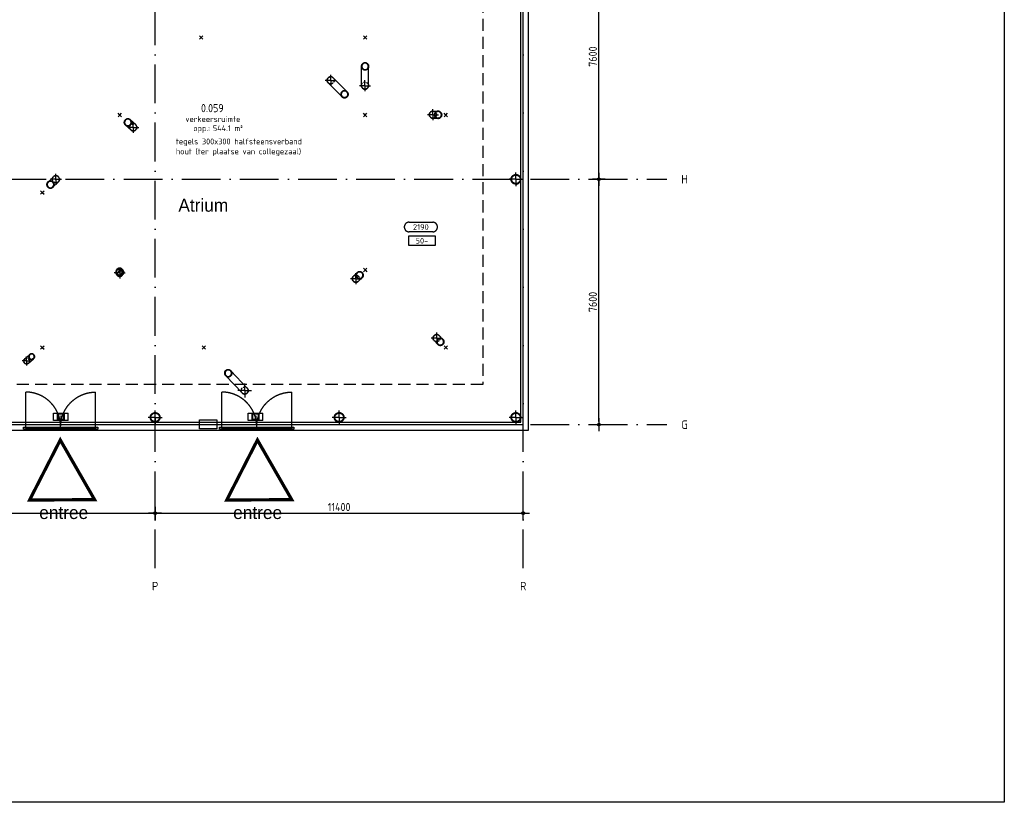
# Model space of a CAD drawing. Header units: millimetres. Extents: x 20872 to 297961, y -293704 to 213007.
# Tile 105 of 256: x 149364 to 179860, y -161697 to -137458. Entities that reach past the tile are written whole.
import ezdxf
from ezdxf.enums import TextEntityAlignment as Align
from ezdxf.xclip import XClip

# ---------------------------------------------------------------- set-up
doc = ezdxf.new("R2010")
doc.units = ezdxf.units.MM
doc.header["$LTSCALE"] = 100
doc.header["$XCLIPFRAME"] = 2
doc.linetypes.add('ACAD_ISO10W100', pattern=[18, 12, -3, 0, -3])
doc.linetypes.add('HIDDEN2', pattern=[0.1875, 0.125, -0.0625])
doc.layers.get('Defpoints').update_dxf_attribs({"color": 181})
for name, color, linetype in [('A--L$7--_stramien', 1, 'Continuous'), ('A--L28--_hoofddraagkonstrukties', 8, 'Continuous'), ('A--L30--_afbouw', 7, 'Continuous'), ('A--L65--_beveiligingsinstallaties', 8, 'Continuous'), ('A--T$1--_algemeen', 1, 'Continuous'), ('A--T$1A-afwerking', 8, 'Continuous'), ('A--T$7--_stramien', 7, 'Continuous'), ('BURO_lijnen_0.18', 1, 'Continuous'), ('HATCH', 8, 'Continuous'), ('NIEUWEWANDEN', 2, 'Continuous'), ('teksten', 7, 'Continuous'), ('WIDE', 8, 'Continuous'), ('XREFS', 9, 'Continuous')]:
    doc.layers.add(name, color=color, linetype=linetype)
doc.styles.add('BRON standaard', font='isocp.shx')
doc.styles.add('BURO maatvoering', font='isocp.shx')
doc.styles.add('BURO standaard', font='isocp.shx')
doc.styles.add('JINX maatvoering', font='isocp.shx')
doc.styles.add('JINX standaard', font='isocp.shx')
doc.styles.add('MAAR_stempel', font='LTe50146.ttf')
doc.dimstyles.new('JINX maatvoering 1-100', dxfattribs={"dimscale": 100, "dimtxt": 2.5, "dimasz": 1, "dimexe": 125, "dimexo": 0, "dimtad": 1, "dimdec": 0, "dimzin": 12, "dimdsep": 46, "dimtxsty": 'JINX maatvoering', "dimblk": 'BURO_maatvoeringssymbool_01', "dimcen": 2, "dimse1": 1, "dimse2": 1, "dimclrd": 1, "dimclrt": 7, "dimadec": 0, "dimazin": 0, "dimtfac": 1, "dimtdec": 0, "dimtix": 1, "dimtofl": 0, "dimtmove": 0, "dimatfit": 3, "dimldrblk": 'DOT', "dimfxl": 1, "dimtolj": 1, "dimtzin": 0, "dimarcsym": 0})

# ---------------------------------------------------------------- blocks, each defined once
blk = doc.blocks.new('AL_stramlab_01_P03_BV')
at = {"color": 4, "linetype": 'Continuous', "lineweight": -2, "style": 'BRON standaard'}
blk.add_attdef('LABEL', text='', height=350, dxfattribs=at).set_placement((0, 0), align=Align.MIDDLE_CENTER)
blk = doc.blocks.new('AB2_D_DV_MV_maatvoeringssymbool_01')
at = {"color": 1}
for p, q in [((-2, 0), (2, 0)), ((0, -2), (0, 2))]:
    blk.add_line(p, q, dxfattribs=at)
blk.add_circle((0, 0), 0.4, dxfattribs=at)
blk = doc.blocks.new('*D272')
at = {"layer": 'A--T$7--_stramien', "color": 1, "lineweight": -2, "transparency": 16777216}
blk.add_line((142259, -2742), (153459, -2742), dxfattribs=at)
at = {"layer": 'Defpoints', "color": 0, "transparency": 16777216}
for p in [(153559, 22800), (142159, -1), (153559, -2742)]:
    blk.add_point(p, dxfattribs=at)
at = {"layer": 'A--T$7--_stramien', "color": 1, "lineweight": -2, "transparency": 16777216, "xscale": 100, "yscale": 100, "zscale": 100}
for p, rotation in [((142159, -2742), 179.999530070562), ((153559, -2742), 359.9995300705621)]:
    blk.add_blockref('AB2_D_DV_MV_maatvoeringssymbool_01', p, dxfattribs=dict(at, rotation=rotation))
at = {"layer": 'A--T$7--_stramien', "color": 7, "transparency": 16777216, "insert": (147859, -2554), "char_height": 250, "attachment_point": 5, "rotation": 359.9995, "style": 'JINX maatvoering'}
blk.add_mtext('\\A1;11400', dxfattribs=at)
blk = doc.blocks.new('_Dot')
at = {"color": 0, "linetype": 'ByBlock', "lineweight": -2}
blk.add_line((-0.5, 0), (-1, 0), dxfattribs=at)
at = {"color": 0, "linetype": 'ByBlock', "const_width": 0.5}
blk.add_lwpolyline([(-0.25, 0, 1), (0.25, 0, 1)], format="xyb", close=True, dxfattribs=at)
blk = doc.blocks.new('BURO_maatvoeringssymbool_01')
at = {"color": 1}
for p, q in [((-2, 0), (2, 0)), ((0, -2), (0, 2))]:
    blk.add_line(p, q, dxfattribs=at)
blk.add_circle((0, 0), 0.4, dxfattribs=at)
blk = doc.blocks.new('*D273')
at = {"layer": 'A--T$7--_stramien', "color": 1, "lineweight": -2, "transparency": 16777216}
blk.add_line((153659, -2742), (164859, -2742), dxfattribs=at)
at = {"layer": 'Defpoints', "color": 0, "transparency": 16777216}
for p in [(153559, 21000), (164959, -1), (164959, -2742)]:
    blk.add_point(p, dxfattribs=at)
at = {"layer": 'A--T$7--_stramien', "color": 1, "lineweight": -2, "transparency": 16777216, "xscale": 100, "yscale": 100, "zscale": 100}
for p, rotation in [((153559, -2742), 179.999530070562), ((164959, -2742), 359.9995300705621)]:
    blk.add_blockref('AB2_D_DV_MV_maatvoeringssymbool_01', p, dxfattribs=dict(at, rotation=rotation))
at = {"layer": 'A--T$7--_stramien', "color": 7, "transparency": 16777216, "insert": (159259, -2554), "char_height": 250, "attachment_point": 5, "rotation": 359.9995, "style": 'JINX maatvoering'}
blk.add_mtext('\\A1;11400', dxfattribs=at)
blk = doc.blocks.new('*D274')
at = {"color": 1, "lineweight": -2, "transparency": 16777216}
blk.add_line((167303, 100), (167303, 7500), dxfattribs=at)
at = {"layer": 'Defpoints', "color": 0, "transparency": 16777216}
for p in [(167303, 7600), (169405, 7600), (169405, 0)]:
    blk.add_point(p, dxfattribs=at)
at = {"color": 1, "lineweight": -2, "transparency": 16777216, "xscale": 100, "yscale": 100, "zscale": 100}
for p, rotation in [((167303, 7600), 90), ((167303, 0), 270)]:
    blk.add_blockref('AB2_D_DV_MV_maatvoeringssymbool_01', p, dxfattribs=dict(at, rotation=rotation))
at = {"color": 7, "transparency": 16777216, "insert": (167116, 3800), "char_height": 250, "attachment_point": 5, "rotation": 90, "style": 'JINX maatvoering'}
blk.add_mtext('\\A1;7600', dxfattribs=at)
blk = doc.blocks.new('*D275')
at = {"color": 1, "lineweight": -2, "transparency": 16777216}
blk.add_line((167303, 7700), (167303, 15100), dxfattribs=at)
at = {"layer": 'Defpoints', "color": 0, "transparency": 16777216}
for p in [(167303, 15200), (169405, 15200), (169405, 7600)]:
    blk.add_point(p, dxfattribs=at)
at = {"color": 1, "lineweight": -2, "transparency": 16777216, "xscale": 100, "yscale": 100, "zscale": 100}
for p, rotation in [((167303, 15200), 90), ((167303, 7600), 270)]:
    blk.add_blockref('AB2_D_DV_MV_maatvoeringssymbool_01', p, dxfattribs=dict(at, rotation=rotation))
at = {"color": 7, "transparency": 16777216, "insert": (167116, 11400), "char_height": 250, "attachment_point": 5, "rotation": 90, "style": 'JINX maatvoering'}
blk.add_mtext('\\A1;7600', dxfattribs=at)
blk = doc.blocks.new('*U484')
at = {"color": 9}
blk.add_line((0, -86), (0, 86), dxfattribs=at)
blk = doc.blocks.new('*U483')
at = {"color": 9, "linetype": 'HIDDEN2', "ltscale": 5}
for p, rotation in [((118340, 6501), 90), ((118426, 6415), 180)]:
    blk.add_blockref('*U484', p, dxfattribs=dict(at, rotation=rotation))
blk.add_blockref('*U484', (118426, 6587), dxfattribs=at)
at = {"color": 0, "linetype": 'ByBlock', "lineweight": -2, "rotation": 269.9999999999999}
blk.add_blockref('*U484', (118512, 6501), dxfattribs=at)
blk = doc.blocks.new('*U486')
at = {"color": 9}
blk.add_line((0, -86), (0, 86), dxfattribs=at)
blk = doc.blocks.new('*U485')
at = {"color": 9, "linetype": 'HIDDEN2', "ltscale": 5}
for p, rotation in [((118340, 6501), 90), ((118426, 6415), 180)]:
    blk.add_blockref('*U486', p, dxfattribs=dict(at, rotation=rotation))
blk.add_blockref('*U486', (118426, 6587), dxfattribs=at)
at = {"color": 0, "linetype": 'ByBlock', "lineweight": -2, "rotation": 269.9999999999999}
blk.add_blockref('*U486', (118512, 6501), dxfattribs=at)
blk = doc.blocks.new('*U488')
at = {"color": 9}
blk.add_line((0, -86), (0, 86), dxfattribs=at)
blk = doc.blocks.new('*U487')
at = {"color": 9, "linetype": 'HIDDEN2', "ltscale": 5}
for p, rotation in [((118340, 6501), 90), ((118426, 6415), 180)]:
    blk.add_blockref('*U488', p, dxfattribs=dict(at, rotation=rotation))
blk.add_blockref('*U488', (118426, 6587), dxfattribs=at)
at = {"color": 0, "linetype": 'ByBlock', "lineweight": -2, "rotation": 269.9999999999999}
blk.add_blockref('*U488', (118512, 6501), dxfattribs=at)
blk = doc.blocks.new('*U494')
at = {"color": 9}
blk.add_line((0, -86), (0, 86), dxfattribs=at)
blk = doc.blocks.new('*U493')
at = {"color": 9, "linetype": 'HIDDEN2', "ltscale": 5}
for p, rotation in [((118340, 6501), 90), ((118426, 6415), 180)]:
    blk.add_blockref('*U494', p, dxfattribs=dict(at, rotation=rotation))
blk.add_blockref('*U494', (118426, 6587), dxfattribs=at)
at = {"color": 0, "linetype": 'ByBlock', "lineweight": -2, "rotation": 269.9999999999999}
blk.add_blockref('*U494', (118512, 6501), dxfattribs=at)
blk = doc.blocks.new('*U496')
at = {"color": 9}
blk.add_line((0, -86), (0, 86), dxfattribs=at)
blk = doc.blocks.new('*U495')
at = {"color": 9, "linetype": 'HIDDEN2', "ltscale": 5}
for p, rotation in [((118340, 6501), 90), ((118426, 6415), 180)]:
    blk.add_blockref('*U496', p, dxfattribs=dict(at, rotation=rotation))
blk.add_blockref('*U496', (118426, 6587), dxfattribs=at)
at = {"color": 0, "linetype": 'ByBlock', "lineweight": -2, "rotation": 269.9999999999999}
blk.add_blockref('*U496', (118512, 6501), dxfattribs=at)
blk = doc.blocks.new('*U461')
at = {"color": 9}
blk.add_line((0, -86), (0, 86), dxfattribs=at)
blk = doc.blocks.new('*U460')
at = {"color": 9, "linetype": 'HIDDEN2', "ltscale": 5}
for p, rotation in [((118340, 6501), 90), ((118426, 6415), 180)]:
    blk.add_blockref('*U461', p, dxfattribs=dict(at, rotation=rotation))
blk.add_blockref('*U461', (118426, 6587), dxfattribs=at)
at = {"color": 0, "linetype": 'ByBlock', "lineweight": -2, "rotation": 269.9999999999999}
blk.add_blockref('*U461', (118512, 6501), dxfattribs=at)
blk = doc.blocks.new('*U463')
at = {"color": 9}
blk.add_line((0, -86), (0, 86), dxfattribs=at)
blk = doc.blocks.new('*U462')
at = {"color": 9, "linetype": 'HIDDEN2', "ltscale": 5}
for p, rotation in [((118340, 6501), 90), ((118426, 6415), 180)]:
    blk.add_blockref('*U463', p, dxfattribs=dict(at, rotation=rotation))
blk.add_blockref('*U463', (118426, 6587), dxfattribs=at)
at = {"color": 0, "linetype": 'ByBlock', "lineweight": -2, "rotation": 269.9999999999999}
blk.add_blockref('*U463', (118512, 6501), dxfattribs=at)
blk = doc.blocks.new('*U465')
at = {"color": 9}
blk.add_line((0, -86), (0, 86), dxfattribs=at)
blk = doc.blocks.new('*U464')
at = {"color": 9, "linetype": 'HIDDEN2', "ltscale": 5}
for p, rotation in [((118340, 6501), 90), ((118426, 6415), 180)]:
    blk.add_blockref('*U465', p, dxfattribs=dict(at, rotation=rotation))
blk.add_blockref('*U465', (118426, 6587), dxfattribs=at)
at = {"color": 0, "linetype": 'ByBlock', "lineweight": -2, "rotation": 269.9999999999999}
blk.add_blockref('*U465', (118512, 6501), dxfattribs=at)
blk = doc.blocks.new('*U467')
at = {"color": 9}
blk.add_line((0, -69), (0, 69), dxfattribs=at)
blk = doc.blocks.new('*U466')
at = {"color": 9, "linetype": 'HIDDEN2', "ltscale": 5}
for p, rotation in [((94975, 5217), 90), ((95044, 5148), 180)]:
    blk.add_blockref('*U467', p, dxfattribs=dict(at, rotation=rotation))
blk.add_blockref('*U467', (95044, 5286), dxfattribs=at)
at = {"color": 0, "linetype": 'ByBlock', "lineweight": -2, "rotation": 270}
blk.add_blockref('*U467', (95113, 5217), dxfattribs=at)
blk = doc.blocks.new('*U411')
at = {"layer": 'HATCH'}
h = blk.add_hatch(dxfattribs=at)
h.set_pattern_fill('ANSI32', color=256, scale=0.5, style=0)
h.set_pattern_definition([(45, (0, -136.5), (-3.3676, 3.3676), []), (45, (2.245, -136.5), (-3.3676, 3.3676), [])])
edge = h.paths.add_edge_path(flags=0)
edge.add_arc((0, -136.5), 136.5, 0, 360)
edge = h.paths.add_edge_path(flags=0)
edge.add_arc((0, -136.5), 126.5, 0, 360)
at = {"color": 0, "linetype": 'ByBlock'}
for radius in [136.5, 126.5]:
    blk.add_circle((0, -136.5), radius, dxfattribs=at)
blk = doc.blocks.new('*U421')
at = {"layer": 'WIDE'}
blk.add_blockref('*U411', (0, 136.5), dxfattribs=at)
blk = doc.blocks.new('*U469')
at = {"color": 9}
blk.add_line((0, -107), (0, 107), dxfattribs=at)
blk = doc.blocks.new('*U468')
at = {"color": 9, "linetype": 'HIDDEN2', "ltscale": 5}
blk.add_blockref('*U469', (147559, 8207), dxfattribs=at)
for p, rotation in [((147452, 8100), 90), ((147559, 7993), 180)]:
    blk.add_blockref('*U469', p, dxfattribs=dict(at, rotation=rotation))
at = {"color": 0, "linetype": 'ByBlock', "lineweight": -2, "rotation": 270}
blk.add_blockref('*U469', (147667, 8100), dxfattribs=at)
blk = doc.blocks.new('*U440')
at = {"color": 9}
blk.add_line((0, -37), (0, 37), dxfattribs=at)
blk = doc.blocks.new('*U439')
at = {"layer": 'Defpoints', "color": 9, "linetype": 'HIDDEN2', "ltscale": 5}
for p, rotation in [((51608, 2835), 90), ((51646, 2798), 180)]:
    blk.add_blockref('*U440', p, dxfattribs=dict(at, rotation=rotation))
blk.add_blockref('*U440', (51646, 2872), dxfattribs=at)
at = {"layer": 'Defpoints', "color": 0, "linetype": 'ByBlock', "lineweight": -2, "rotation": 269.9999999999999}
blk.add_blockref('*U440', (51683, 2835), dxfattribs=at)
blk = doc.blocks.new('*U442')
at = {"color": 9}
blk.add_line((0, -37), (0, 37), dxfattribs=at)
blk = doc.blocks.new('*U441')
at = {"layer": 'Defpoints', "color": 9, "linetype": 'HIDDEN2', "ltscale": 5}
for p, rotation in [((51608, 2835), 90), ((51646, 2798), 180)]:
    blk.add_blockref('*U442', p, dxfattribs=dict(at, rotation=rotation))
blk.add_blockref('*U442', (51646, 2872), dxfattribs=at)
at = {"layer": 'Defpoints', "color": 0, "linetype": 'ByBlock', "lineweight": -2, "rotation": 269.9999999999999}
blk.add_blockref('*U442', (51683, 2835), dxfattribs=at)
blk = doc.blocks.new('*U444')
at = {"color": 9}
blk.add_line((0, -37), (0, 37), dxfattribs=at)
blk = doc.blocks.new('*U443')
at = {"layer": 'Defpoints', "color": 9, "linetype": 'HIDDEN2', "ltscale": 5}
for p, rotation in [((51608, 2835), 90), ((51646, 2798), 180)]:
    blk.add_blockref('*U444', p, dxfattribs=dict(at, rotation=rotation))
blk.add_blockref('*U444', (51646, 2872), dxfattribs=at)
at = {"layer": 'Defpoints', "color": 0, "linetype": 'ByBlock', "lineweight": -2, "rotation": 269.9999999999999}
blk.add_blockref('*U444', (51683, 2835), dxfattribs=at)
blk = doc.blocks.new('*U448')
at = {"color": 9}
blk.add_line((0, -37), (0, 37), dxfattribs=at)
blk = doc.blocks.new('*U447')
at = {"layer": 'Defpoints', "color": 9, "linetype": 'HIDDEN2', "ltscale": 5}
for p, rotation in [((51608, 2835), 90), ((51646, 2798), 180)]:
    blk.add_blockref('*U448', p, dxfattribs=dict(at, rotation=rotation))
blk.add_blockref('*U448', (51646, 2872), dxfattribs=at)
at = {"layer": 'Defpoints', "color": 0, "linetype": 'ByBlock', "lineweight": -2, "rotation": 269.9999999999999}
blk.add_blockref('*U448', (51683, 2835), dxfattribs=at)
blk = doc.blocks.new('*U450')
at = {"color": 9}
blk.add_line((0, -37), (0, 37), dxfattribs=at)
blk = doc.blocks.new('*U449')
at = {"layer": 'Defpoints', "color": 9, "linetype": 'HIDDEN2', "ltscale": 5}
for p, rotation in [((51608, 2835), 90), ((51646, 2798), 180)]:
    blk.add_blockref('*U450', p, dxfattribs=dict(at, rotation=rotation))
blk.add_blockref('*U450', (51646, 2872), dxfattribs=at)
at = {"layer": 'Defpoints', "color": 0, "linetype": 'ByBlock', "lineweight": -2, "rotation": 269.9999999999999}
blk.add_blockref('*U450', (51683, 2835), dxfattribs=at)
blk = doc.blocks.new('*U452')
at = {"color": 9}
blk.add_line((0, -37), (0, 37), dxfattribs=at)
blk = doc.blocks.new('*U451')
at = {"layer": 'Defpoints', "color": 9, "linetype": 'HIDDEN2', "ltscale": 5}
for p, rotation in [((51608, 2835), 90), ((51646, 2798), 180)]:
    blk.add_blockref('*U452', p, dxfattribs=dict(at, rotation=rotation))
blk.add_blockref('*U452', (51646, 2872), dxfattribs=at)
at = {"layer": 'Defpoints', "color": 0, "linetype": 'ByBlock', "lineweight": -2, "rotation": 269.9999999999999}
blk.add_blockref('*U452', (51683, 2835), dxfattribs=at)
blk = doc.blocks.new('*U454')
at = {"color": 9}
blk.add_line((0, -37), (0, 37), dxfattribs=at)
blk = doc.blocks.new('*U453')
at = {"layer": 'Defpoints', "color": 9, "linetype": 'HIDDEN2', "ltscale": 5}
for p, rotation in [((51608, 2835), 90), ((51646, 2798), 180)]:
    blk.add_blockref('*U454', p, dxfattribs=dict(at, rotation=rotation))
blk.add_blockref('*U454', (51646, 2872), dxfattribs=at)
at = {"layer": 'Defpoints', "color": 0, "linetype": 'ByBlock', "lineweight": -2, "rotation": 269.9999999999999}
blk.add_blockref('*U454', (51683, 2835), dxfattribs=at)
blk = doc.blocks.new('*U456')
at = {"color": 9}
blk.add_line((0, -37), (0, 37), dxfattribs=at)
blk = doc.blocks.new('*U455')
at = {"layer": 'Defpoints', "color": 9, "linetype": 'HIDDEN2', "ltscale": 5}
for p, rotation in [((51608, 2835), 90), ((51646, 2798), 180)]:
    blk.add_blockref('*U456', p, dxfattribs=dict(at, rotation=rotation))
blk.add_blockref('*U456', (51646, 2872), dxfattribs=at)
at = {"layer": 'Defpoints', "color": 0, "linetype": 'ByBlock', "lineweight": -2, "rotation": 269.9999999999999}
blk.add_blockref('*U456', (51683, 2835), dxfattribs=at)
blk = doc.blocks.new('*U458')
at = {"color": 9}
blk.add_line((0, -37), (0, 37), dxfattribs=at)
blk = doc.blocks.new('*U457')
at = {"layer": 'Defpoints', "color": 9, "linetype": 'HIDDEN2', "ltscale": 5}
for p, rotation in [((51608, 2835), 90), ((51646, 2798), 180)]:
    blk.add_blockref('*U458', p, dxfattribs=dict(at, rotation=rotation))
blk.add_blockref('*U458', (51646, 2872), dxfattribs=at)
at = {"layer": 'Defpoints', "color": 0, "linetype": 'ByBlock', "lineweight": -2, "rotation": 269.9999999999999}
blk.add_blockref('*U458', (51683, 2835), dxfattribs=at)
blk = doc.blocks.new('*U470')
at = {"color": 9}
blk.add_line((0, -37), (0, 37), dxfattribs=at)
blk = doc.blocks.new('*U459')
at = {"layer": 'Defpoints', "color": 9, "linetype": 'HIDDEN2', "ltscale": 5}
for p, rotation in [((51608, 2835), 90), ((51646, 2798), 180)]:
    blk.add_blockref('*U470', p, dxfattribs=dict(at, rotation=rotation))
blk.add_blockref('*U470', (51646, 2872), dxfattribs=at)
at = {"layer": 'Defpoints', "color": 0, "linetype": 'ByBlock', "lineweight": -2, "rotation": 269.9999999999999}
blk.add_blockref('*U470', (51683, 2835), dxfattribs=at)
blk = doc.blocks.new('*U472')
at = {"color": 9}
blk.add_line((0, -37), (0, 37), dxfattribs=at)
blk = doc.blocks.new('*U471')
at = {"layer": 'Defpoints', "color": 9, "linetype": 'HIDDEN2', "ltscale": 5}
for p, rotation in [((51608, 2835), 90), ((51646, 2798), 180)]:
    blk.add_blockref('*U472', p, dxfattribs=dict(at, rotation=rotation))
blk.add_blockref('*U472', (51646, 2872), dxfattribs=at)
at = {"layer": 'Defpoints', "color": 0, "linetype": 'ByBlock', "lineweight": -2, "rotation": 269.9999999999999}
blk.add_blockref('*U472', (51683, 2835), dxfattribs=at)
blk = doc.blocks.new('*U474')
at = {"color": 9}
blk.add_line((0, -107), (0, 107), dxfattribs=at)
blk = doc.blocks.new('*U473')
at = {"color": 9, "linetype": 'HIDDEN2', "ltscale": 5}
blk.add_blockref('*U474', (147559, 8207), dxfattribs=at)
for p, rotation in [((147452, 8100), 90), ((147559, 7993), 180)]:
    blk.add_blockref('*U474', p, dxfattribs=dict(at, rotation=rotation))
at = {"color": 0, "linetype": 'ByBlock', "lineweight": -2, "rotation": 270}
blk.add_blockref('*U474', (147667, 8100), dxfattribs=at)
blk = doc.blocks.new('*U476')
at = {"color": 9}
blk.add_line((0, -107), (0, 107), dxfattribs=at)
blk = doc.blocks.new('*U475')
at = {"color": 9, "linetype": 'HIDDEN2', "ltscale": 5}
blk.add_blockref('*U476', (147559, 8207), dxfattribs=at)
for p, rotation in [((147452, 8100), 90), ((147559, 7993), 180)]:
    blk.add_blockref('*U476', p, dxfattribs=dict(at, rotation=rotation))
at = {"color": 0, "linetype": 'ByBlock', "lineweight": -2, "rotation": 270}
blk.add_blockref('*U476', (147667, 8100), dxfattribs=at)
blk = doc.blocks.new('*U478')
at = {"color": 9}
blk.add_line((0, -107), (0, 107), dxfattribs=at)
blk = doc.blocks.new('*U477')
at = {"color": 9, "linetype": 'HIDDEN2', "ltscale": 5}
blk.add_blockref('*U478', (147559, 8207), dxfattribs=at)
for p, rotation in [((147452, 8100), 90), ((147559, 7993), 180)]:
    blk.add_blockref('*U478', p, dxfattribs=dict(at, rotation=rotation))
at = {"color": 0, "linetype": 'ByBlock', "lineweight": -2, "rotation": 270}
blk.add_blockref('*U478', (147667, 8100), dxfattribs=at)
blk = doc.blocks.new('*U480')
at = {"color": 9}
blk.add_line((0, -107), (0, 107), dxfattribs=at)
blk = doc.blocks.new('*U479')
at = {"color": 9, "linetype": 'HIDDEN2', "ltscale": 5}
blk.add_blockref('*U480', (147559, 8207), dxfattribs=at)
for p, rotation in [((147452, 8100), 90), ((147559, 7993), 180)]:
    blk.add_blockref('*U480', p, dxfattribs=dict(at, rotation=rotation))
at = {"color": 0, "linetype": 'ByBlock', "lineweight": -2, "rotation": 270}
blk.add_blockref('*U480', (147667, 8100), dxfattribs=at)
blk = doc.blocks.new('AL_plafondhoog_01_P03_BV')
at = {"color": 1, "linetype": 'ByBlock', "lineweight": -2, "ltscale": 2}
for points in [[(-5.24, 2.11), (5.24, 2.11)], [(5.24, -2.11), (-5.24, -2.11)]]:
    blk.add_lwpolyline(points, dxfattribs=at)
at = {"color": 1, "linetype": 'ByBlock', "lineweight": -2}
for centre, start, end in [((-5.24, 0), 90, 270), ((5.24, 0), 270, 90)]:
    blk.add_arc(centre, 2.11, start, end, dxfattribs=at)
at = {"color": 2, "linetype": 'ByBlock', "lineweight": -2, "style": 'BURO standaard', "flags": 4}
blk.add_attdef('BURO_RTE:PLAFOND', text='', height=2.5, dxfattribs=at).set_placement((0, 0), align=Align.MIDDLE_CENTER)
blk = doc.blocks.new('BURO_onderaanzicht')
at = {"color": 7}
blk.add_line((-432, 0), (432, 0), dxfattribs=at)
blk = doc.blocks.new('AL_ruimteno_03_P03_BV_GLU-X11 (2)')
at = {"color": 1, "style": 'JINX standaard'}
blk.add_text('opp.:', height=1.8, dxfattribs=at).set_placement((-0.02, -9.72), align=Align.RIGHT)
at = {"color": 2, "linetype": 'ByBlock', "lineweight": -2, "style": 'BURO standaard', "flags": 4}
for tag, p in [('BURO_RTE:RUIMTENUMMER_LEEG', (0.69, 1.47)), ('BURO_RTE:RUIMTENUMMER_TOTAAL', (0.69, -2.59))]:
    blk.add_attdef(tag, text='', height=2.5, dxfattribs=at).set_placement(p, align=Align.MIDDLE_CENTER)
at = {"color": 1, "linetype": 'ByBlock', "lineweight": -2, "style": 'BURO standaard', "flags": 4}
blk.add_attdef('BURO_RTE:BOUWBESLUIT', text='', height=1.8, dxfattribs=at).set_placement((0.86, -5.97), align=Align.MIDDLE_CENTER)
blk.add_attdef('BURO_RTE:OPP', text='', height=1.8, dxfattribs=at).set_placement((0.86, -8.81), align=Align.MIDDLE_LEFT)
blk = doc.blocks.new('65_UIT_04_P03_BV')
at = {"color": 1, "linetype": 'Continuous'}
for p, q in [((-225, 112), (225, 112)), ((-225, -113), (-225, 112)), ((225, -113), (225, 112)), ((225, -113), (-225, -113))]:
    blk.add_line(p, q, dxfattribs=at)
at = {"color": 1}
for p, q in [((111, 96), (-111, 96)), ((-111, 96), (-111, -84)), ((93, 81), (-93, 81)), ((-93, 81), (-93, -69)), ((-5, 26), (5, 26)), ((-5, 26), (-5, -84)), ((5, 26), (5, -84)), ((93, -69), (93, 81)), ((111, -84), (111, 96)), ((-111, -84), (-54, -84)), ((-93, -69), (-54, -69)), ((-54, -69), (-54, -84)), ((-34, -68), (-27, -62)), ((-34, -68), (0, -102)), ((-27, -62), (-5, -84)), ((34, -68), (0, -102)), ((27, -62), (5, -84)), ((34, -68), (27, -62)), ((54, -69), (54, -84)), ((54, -69), (93, -69)), ((54, -84), (111, -84))]:
    blk.add_line(p, q, dxfattribs=at)
for points in [[(-111, 96), (-93, 81), (111, 96), (93, 81)], [(-111, -84), (-93, -69), (-111, 96), (-93, 81)], [(-5, 26), (5, 26), (-5, -84), (5, -84)], [(111, 96), (93, 81), (111, -84), (93, -69)], [(-54, -69), (-54, -84), (-93, -69), (-111, -84)], [(-34, -68), (-27, -62), (0, -102), (-5, -84)], [(-5, -84), (5, -84), (0, -102)], [(27, -62), (34, -68), (5, -84), (0, -102)], [(54, -69), (93, -69), (54, -84), (111, -84)]]:
    blk.add_solid(points, dxfattribs=at)
blk = doc.blocks.new('AL_ruimteno_03_P03_BV_ruimteafwerking')
at = {"color": 1, "linetype": 'ByBlock', "lineweight": -2, "style": 'BURO standaard', "flags": 4}
for tag, p in [('BURO_RTE:VLOERAFWERKING', (0.86, 1.42)), ('BURO_RTE:PLAFONDAFWERKING', (0.86, -1.66)), ('BURO_RTE:WANDAFWERKING', (0.86, -4.73))]:
    blk.add_attdef(tag, text='', height=1.8, dxfattribs=at).set_placement(p, align=Align.MIDDLE_LEFT)
blk = doc.blocks.new('AL_vloerhoog_01_P03_BV')
at = {"color": 1, "linetype": 'ByBlock', "lineweight": -2, "ltscale": 2}
blk.add_lwpolyline([(-5.84, 2.11), (5.84, 2.11), (5.84, -2.11), (-5.84, -2.11)], close=True, dxfattribs=at)
at = {"color": 2, "linetype": 'ByBlock', "lineweight": -2, "style": 'BURO standaard', "flags": 4}
blk.add_attdef('BURO_RTE:VLOER', text='', height=2.5, dxfattribs=at).set_placement((0, 0), align=Align.MIDDLE_CENTER)
blk = doc.blocks.new('stramienlijnen_1')
at = {"layer": 'A--L$7--_stramien', "color": 1, "linetype": 'ACAD_ISO10W100', "lineweight": -3}
for p, q in [((153559.5, -4446.5), (153559.5, 21000)), ((164959.5, -4446.5), (164959.5, 21000)), ((138184.5, 7600), (169405.3, 7600)), ((138184.5, 0), (169405.3, 0))]:
    blk.add_line(p, q, dxfattribs=at)
at = {"layer": 'Defpoints'}
blk.add_lwpolyline([(34736.5, 60859.2), (70727.2, 75), (164884.5, 75), (164884.5, 96950), (130834.5, 96950), (130834.5, 22725), (79641, 22725), (51266.3, 70646.6)], dxfattribs=at)
at = {"layer": 'A--T$7--_stramien', "color": 7, "linetype": 'Continuous', "lineweight": -3}
ref = blk.add_blockref('AL_stramlab_01_P03_BV', (169959.2, 7600), dxfattribs=dict(at, xscale=75, yscale=75, zscale=75))
ref.add_attrib('LABEL', 'H', dxfattribs={"layer": '0', "color": 4, "linetype": 'Continuous', "lineweight": -2, "height": 262.5, "style": 'BURO maatvoering'}).set_placement((169959.2, 7600), align=Align.MIDDLE_CENTER)
ref = blk.add_blockref('AL_stramlab_01_P03_BV', (169959.2, 0), dxfattribs=dict(at, xscale=75, yscale=75, zscale=75))
ref.add_attrib('LABEL', 'G', dxfattribs={"layer": '0', "color": 4, "linetype": 'Continuous', "lineweight": -2, "height": 262.5, "style": 'BURO maatvoering'}).set_placement((169959.2, 0), align=Align.MIDDLE_CENTER)
ref = blk.add_blockref('AL_stramlab_01_P03_BV', (153559.5, -5000.4), dxfattribs=dict(at, xscale=75, yscale=75, zscale=75))
ref.add_attrib('LABEL', 'P', dxfattribs={"layer": '0', "color": 4, "linetype": 'Continuous', "lineweight": -2, "height": 262.5, "style": 'BURO maatvoering'}).set_placement((153559.5, -5000.4), align=Align.MIDDLE_CENTER)
ref = blk.add_blockref('AL_stramlab_01_P03_BV', (164959.5, -5000.4), dxfattribs=dict(at, xscale=75, yscale=75, zscale=75))
ref.add_attrib('LABEL', 'R', dxfattribs={"layer": '0', "color": 4, "linetype": 'Continuous', "lineweight": -2, "height": 262.5, "style": 'BURO maatvoering'}).set_placement((164959.5, -5000.4), align=Align.MIDDLE_CENTER)
at = {"color": 7}
for base, p1, p2, picture, middle in [((167303.1, 15200), (169405.3, 7600), (169405.3, 15200), '*D275', (167115.6, 11400)), ((167303.1, 7600), (169405.3, 0), (169405.3, 7600), '*D274', (167115.6, 3800))]:
    dim = blk.add_linear_dim(base=base, p1=p1, p2=p2, angle=90, dimstyle='JINX maatvoering 1-100', dxfattribs=at)
    dim.commit()
    dim.dimension.update_dxf_attribs({"geometry": picture, "text_midpoint": middle})
at = {"layer": 'A--T$7--_stramien', "color": 7}
for base, p1, p2, picture, middle in [((153559.3, -2741.8), (142159.5, -0.7), (153559.5, 22800), '*D272', (147859.4, -2554.3)), ((164959.3, -2741.9), (153559.5, 21000), (164959.3, -0.9), '*D273', (159259.3, -2554.4))]:
    dim = blk.add_linear_dim(base=base, p1=p1, p2=p2, angle=179.99953, dimstyle='JINX maatvoering 1-100', override={"dimtmove": 1}, dxfattribs=at)
    dim.commit()
    dim.dimension.update_dxf_attribs({"geometry": picture, "text_midpoint": middle})
blk = doc.blocks.new('begane grond bestaand leeg')
at = {"color": 8}
blk.add_lwpolyline([(130619, 97110), (130619, 22940), (79787, 22940), (51444, 70808), (34518, 60787), (70611, -170), (165129, -170), (165129, 97110)], close=True, dxfattribs=at)
at = {"layer": 'A--T$7--_stramien'}
blk.add_blockref('stramienlijnen_1', (0, 0), dxfattribs=at)
blk = doc.blocks.new('2016-02-04 100 begane grond bestaand')
at = {"layer": 'HATCH'}
h = blk.add_hatch(dxfattribs=at)
h.set_pattern_fill('ANSI32', color=256, scale=0.5, angle=-59.3699, style=0)
h.set_pattern_definition([(345.6301152, (16875, 7300), (1.18196085, 4.61349919), []), (345.6301152, (16876.144, 7298.068), (1.18196085, 4.61349919), [])])
edge = h.paths.add_edge_path()
edge.add_arc((164734, 7600), 149, 0, 360)
edge = h.paths.add_edge_path(flags=17)
edge.add_arc((164734, 7600), 133, 0, 360)
h = blk.add_hatch(dxfattribs=at)
h.set_pattern_fill('ANSI32', color=256, scale=0.5, angle=-59.3699, style=0)
h.set_pattern_definition([(345.6301152, (5700, -75), (1.18196085, 4.61349919), []), (345.6301152, (5701.144, -76.932), (1.18196085, 4.61349919), [])])
edge = h.paths.add_edge_path()
edge.add_arc((153559, 225), 149, 0, 360)
edge = h.paths.add_edge_path(flags=17)
edge.add_arc((153559, 225), 133, 0, 360)
h = blk.add_hatch(dxfattribs=at)
h.set_pattern_fill('ANSI32', color=256, scale=0.5, angle=-59.3699, style=0)
h.set_pattern_definition([(345.6301152, (11400, -75), (1.18196085, 4.61349919), []), (345.6301152, (11401.144, -76.932), (1.18196085, 4.61349919), [])])
edge = h.paths.add_edge_path()
edge.add_arc((159259, 225), 149, 0, 360)
edge = h.paths.add_edge_path(flags=17)
edge.add_arc((159259, 225), 133, 0, 360)
h = blk.add_hatch(dxfattribs=at)
h.set_pattern_fill('ANSI32', color=256, scale=0.5, angle=-59.3699, style=0)
h.set_pattern_definition([(345.6301152, (16875, -75), (1.18196085, 4.61349919), []), (345.6301152, (16876.144, -76.932), (1.18196085, 4.61349919), [])])
edge = h.paths.add_edge_path()
edge.add_arc((164734, 225), 149, 0, 360)
edge = h.paths.add_edge_path(flags=17)
edge.add_arc((164734, 225), 133, 0, 360)
at = {"color": 8}
blk.add_lwpolyline([(130619, 97110), (130619, 22940), (79787, 22940), (51444, 70808), (34518, 60787), (70611, -170), (165129, -170), (165129, 97110)], close=True, dxfattribs=at)
for centre, radius in [((160062, 11097), 110), ((159426, 10232), 110), ((152715, 9361), 110), ((162325, 9596), 110), ((150318, 7435), 110), ((152463, 4736), 110), ((159894, 4628), 110), ((162394, 2564), 110), ((149735, 2107), 87.9), ((155825, 1592), 110)]:
    blk.add_circle(centre, radius)
at = {"color": 0, "linetype": 'ByBlock'}
for centre, radius in [((164734, 7600), 149), ((164734, 7600), 133), ((153559, 225), 149), ((153559, 225), 133), ((159259, 225), 149), ((159259, 225), 133), ((164734, 225), 149), ((164734, 225), 133)]:
    blk.add_circle(centre, radius, dxfattribs=at)
at = {"layer": 'A--L30--_afbouw', "color": 2, "linetype": 'Continuous', "lineweight": -3}
for p, q in [((149483, -145), (149483, -75)), ((149483, -75), (149550, -75)), ((149550, -145), (149483, -145)), ((149550, -75), (149550, -145)), ((151716, -145), (151716, -75)), ((151716, -75), (151783, -75)), ((151783, -145), (151716, -145)), ((151783, -75), (151783, -145)), ((155558, -145), (155558, -75)), ((155558, -75), (155625, -75)), ((155625, -145), (155558, -145)), ((155625, -75), (155625, -145)), ((157791, -145), (157791, -75)), ((157791, -75), (157858, -75)), ((157858, -145), (157791, -145)), ((157858, -75), (157858, -145))]:
    blk.add_line(p, q, dxfattribs=at)
at = {"layer": 'A--L30--_afbouw', "color": 1, "linetype": 'Continuous', "lineweight": 18}
for p, q in [((151716, -75), (149550, -75)), ((151716, -145), (149550, -145)), ((157791, -75), (155625, -75)), ((157791, -145), (155625, -145))]:
    blk.add_line(p, q, dxfattribs=at)
at = {"layer": 'A--L30--_afbouw', "color": 1, "linetype": 'Continuous', "lineweight": -3}
for points in [[(149550, -75), (149550, 1008)], [(151716, -75), (151716, 1008)], [(155625, -75), (155625, 1008)], [(157791, -75), (157791, 1008)]]:
    blk.add_lwpolyline(points, dxfattribs=at)
for centre in [(149550, -75), (155625, -75)]:
    blk.add_arc(centre, 1083, 0, 90, dxfattribs=at)
at = {"layer": 'A--L30--_afbouw', "color": 1, "linetype": 'Continuous', "lineweight": -3, "extrusion": (0, 0, -1)}
for centre in [(-151716, -75), (-157791, -75)]:
    blk.add_arc(centre, 1083, 0, 90, dxfattribs=at)
at = {"layer": 'BURO_lijnen_0.18'}
for p, q in [((159949, 10500), (159952, 11098)), ((160168, 10499), (160172, 11096)), ((159075, 10740), (159504, 10310)), ((158920, 10586), (159348, 10155)), ((162162, 9490), (162323, 9486)), ((162167, 9710), (162328, 9705)), ((152810, 9126), (152640, 9278)), ((152957, 9288), (152800, 9429)), ((150411, 7679), (150242, 7514)), ((150564, 7521), (150394, 7357)), ((152354, 4700), (152354, 4736)), ((152600, 4700), (152600, 4745)), ((159704, 4600), (159819, 4708)), ((159855, 4440), (159970, 4549)), ((162357, 2757), (162472, 2641)), ((162202, 2603), (162316, 2487)), ((149520, 2039), (149677, 2173)), ((149635, 1905), (149792, 2040)), ((156413, 1132), (155905, 1668)), ((156254, 981), (155745, 1516))]:
    blk.add_line(p, q, dxfattribs=at)
at = {"layer": 'BURO_lijnen_0.18', "linetype": 'HIDDEN2', "ltscale": 30}
blk.add_lwpolyline([(146417, 13135), (163714, 13135), (163714, 1245), (146417, 1245)], close=True, dxfattribs=at)
at = {"layer": 'BURO_lijnen_0.18'}
blk.add_lwpolyline([(154934, 153), (155471, 153), (155471, -126), (154934, -126)], close=True, dxfattribs=at)
at = {"layer": 'BURO_lijnen_0.18', "color": 9, "linetype": 'HIDDEN2', "ltscale": 5}
for centre, radius in [((158997, 10663), 110), ((160059, 10500), 110), ((162164, 9600), 110), ((152883, 9207), 110), ((150487, 7600), 110), ((152463, 4700), 110), ((159779, 4520), 110), ((162279, 2680), 110), ((149577, 1972), 87.9), ((156333, 1057), 110)]:
    blk.add_circle(centre, radius, dxfattribs=at)
at = {"layer": 'BURO_lijnen_0.18'}
for centre, radius, start, end in [((158997, 10663), 110, 44.981, 224.981), ((158997, 10663), 110, 44.981, 224.981), ((160059, 10500), 110, 179.8281, 359.8281), ((160059, 10500), 110, 179.8281, 359.8281), ((162164, 9600), 110, 88.6829, 268.6829), ((162164, 9600), 110, 88.6829, 268.6829), ((152883, 9207), 110, 228.154, 48.154), ((152883, 9207), 110, 228.154, 48.154), ((150487, 7600), 110, 314.2925, 134.2925), ((150487, 7600), 110, 314.2925, 134.2925), ((152463, 4700), 110, 180.1573, 0.1573), ((159779, 4520), 110, 133.458, 313.458), ((162279, 2680), 110, 44.7809, 224.7809), ((162279, 2680), 110, 44.7809, 224.7809), ((149577, 1972), 87.9, 130.6913, 310.6913), ((149577, 1972), 87.9, 130.6913, 310.6913), ((156333, 1057), 110, 223.6814, 43.6814), ((156333, 1057), 110, 223.6814, 43.6814)]:
    blk.add_arc(centre, radius, start, end, dxfattribs=at)
for name, p in [('*U495', (40572, 4162)), ('*U493', (41633, 3998)), ('*U460', (43739, 3099)), ('*U485', (34458, 2706)), ('*U483', (32062, 1099)), ('*U479', (17175, -500)), ('*U487', (34038, -1801)), ('*U462', (41354, -1981)), ('*U464', (43854, -3821)), ('*U466', (54533, -3245)), ('*U468', (8774, -7043)), ('*U473', (6000, -7875)), ('*U475', (11700, -7875)), ('*U477', (17175, -7875))]:
    blk.add_blockref(name, p)
at = {"layer": 'A--L$7--_stramien'}
blk.add_blockref('stramienlijnen_1', (0, 0), dxfattribs=at)
at = {"layer": 'A--L28--_hoofddraagkonstrukties'}
for p, xscale, yscale, zscale, rotation in [((160062, 11097), -0.802564, 0.802564, 0.802564, 130.2652883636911), ((159426, 10232), -0.802564, 0.802564, 0.802564, 33.29296499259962), ((152715, 9361), -0.8025639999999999, 0.802564, 0.802564, 147.740860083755), ((162325, 9596), -0.8025639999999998, 0.802564, 0.802564, 70.44821463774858), ((150318, 7435), -0.802564, 0.802564, 0.802564, 277.3025212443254), ((152463, 4736), -0.8025640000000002, 0.802564, 0.802564, 258.6411247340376), ((159894, 4628), -0.8025639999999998, 0.802564, 0.802564, 103.623763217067), ((162394, 2564), -0.802564, 0.802564, 0.802564, 24.45164578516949), ((149735, 2107), -0.6441089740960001, 0.6441089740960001, 0.6441089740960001, 85.12598439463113), ((155825, 1592), -0.802564, 0.802564, 0.802564, 102.9184788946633)]:
    blk.add_blockref('*U421', p, dxfattribs=dict(at, xscale=xscale, yscale=yscale, zscale=zscale, rotation=rotation))
at = {"layer": 'A--L30--_afbouw', "color": 1, "linetype": 'Continuous', "lineweight": -3, "extrusion": (-4.51491e-16, 3.52052e-16, -1), "xscale": 2.506944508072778, "zscale": -1, "rotation": 8.537736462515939e-07}
for p in [(-150633, -110), (-156708, -110)]:
    blk.add_blockref('BURO_onderaanzicht', p, dxfattribs=at)
at = {"layer": 'A--L65--_beveiligingsinstallaties', "color": 8, "linetype": 'Continuous', "lineweight": -3, "rotation": 359.9995396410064}
for p in [(150640, 242), (156670, 242)]:
    blk.add_blockref('65_UIT_04_P03_BV', p, dxfattribs=at)
at = {"layer": 'A--T$1--_algemeen', "color": 8, "linetype": 'Continuous', "lineweight": -3}
ref = blk.add_blockref('AL_ruimteno_03_P03_BV_GLU-X11 (2)', (155262, 10062), dxfattribs=dict(at, xscale=100, yscale=100, zscale=100))
ref.add_attrib('BURO_RTE:RUIMTENUMMER_TOTAAL', '0.059', dxfattribs={"layer": '0', "color": 2, "linetype": 'ByBlock', "lineweight": -2, "height": 250, "style": 'BURO standaard'}).set_placement((155331, 9803), align=Align.MIDDLE_CENTER)
ref.add_attrib('BURO_RTE:BOUWBESLUIT', 'verkeersruimte', dxfattribs={"layer": '0', "color": 1, "linetype": 'ByBlock', "lineweight": -2, "height": 180, "style": 'BURO standaard'}).set_placement((155348, 9465), align=Align.MIDDLE_CENTER)
ref.add_attrib('BURO_RTE:OPP', '544.1 m²', dxfattribs={"layer": '0', "color": 1, "linetype": 'ByBlock', "lineweight": -2, "height": 180, "style": 'BURO standaard'}).set_placement((155348, 9181), align=Align.MIDDLE_LEFT)
ref = blk.add_blockref('AL_ruimteno_03_P03_BV_ruimteafwerking', (154116, 8629), dxfattribs=dict(at, xscale=100, yscale=100, zscale=100))
ref.add_attrib('BURO_RTE:VLOERAFWERKING', 'tegels 300x300 halfsteensverband', dxfattribs={"layer": '0', "color": 1, "linetype": 'ByBlock', "lineweight": -2, "height": 180, "style": 'BURO standaard'}).set_placement((154202, 8771), align=Align.MIDDLE_LEFT)
ref.add_attrib('BURO_RTE:PLAFONDAFWERKING', 'hout (ter plaatse van collegezaal)', dxfattribs={"layer": '0', "color": 1, "linetype": 'ByBlock', "lineweight": -2, "height": 180, "style": 'BURO standaard'}).set_placement((154202, 8463), align=Align.MIDDLE_LEFT)
at = {"layer": 'A--T$1--_algemeen', "color": 1, "linetype": 'Continuous', "lineweight": -3}
ref = blk.add_blockref('AL_plafondhoog_01_P03_BV', (161790, 6121), dxfattribs=dict(at, xscale=70, yscale=70, zscale=70))
ref.add_attrib('BURO_RTE:PLAFOND', '2190', dxfattribs={"layer": '0', "color": 2, "linetype": 'ByBlock', "lineweight": -2, "height": 175, "style": 'BURO standaard'}).set_placement((161790, 6121), align=Align.MIDDLE_CENTER)
at = {"layer": 'A--T$1A-afwerking', "color": 8, "linetype": 'Continuous', "lineweight": -3}
ref = blk.add_blockref('AL_vloerhoog_01_P03_BV', (161823, 5697), dxfattribs=dict(at, xscale=70, yscale=70, zscale=70))
ref.add_attrib('BURO_RTE:VLOER', '50-', dxfattribs={"layer": '0', "color": 2, "linetype": 'ByBlock', "lineweight": -2, "height": 175, "style": 'BURO standaard'}).set_placement((161823, 5697), align=Align.MIDDLE_CENTER)
at = {"layer": 'Defpoints', "rotation": 45.00000000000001}
for name, p in [('*U439', (120475, -26534)), ('*U449', (125551, -26534)), ('*U443', (117949, -28934)), ('*U451', (125551, -28934)), ('*U453', (128051, -28934)), ('*U447', (115551, -31334)), ('*U441', (117949, -33734)), ('*U455', (125551, -33734)), ('*U471', (115551, -36134)), ('*U459', (120551, -36134)), ('*U457', (128051, -36134))]:
    blk.add_blockref(name, p, dxfattribs=at)

msp = doc.modelspace()

# ---------------------------------------------------------------- linework, layer by layer
at = {"layer": 'Defpoints', "color": 181, "linetype": 'Continuous', "lineweight": -3}
for p, q in [((164953, -149995), (164953, -94760)), ((115683, -149995), (164953, -149995))]:
    msp.add_line(p, q, dxfattribs=at)
at = {"layer": 'Defpoints'}
msp.add_lwpolyline([(116766, -120231), (164491, -136557), (179860, -136557), (179860, -161697), (20872, -161697), (20872, -67737), (116766, -67737)], close=True, dxfattribs=at)
at = {"layer": 'NIEUWEWANDEN', "color": 2, "const_width": 100}
for points in [[(150621, -150476), (151683, -152323), (149670, -152335), (150621, -150476)], [(156727, -150476), (157789, -152323), (155776, -152335), (156727, -150476)]]:
    msp.add_lwpolyline(points, dxfattribs=at)

# ---------------------------------------------------------------- block references
at = {"layer": 'XREFS', "color": 71, "true_color": 0xc9f18e}
ref = msp.add_blockref('begane grond bestaand leeg', (-1, -150000), dxfattribs=at)
XClip(ref).set_block_clipping_path([(116767.076214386, 82263.1420219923), (116767.076214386, 115683.1420219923), (179861.076214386, 115683.1420219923), (179861.076214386, 13442.9004429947), (164491.5066313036, 13442.9004429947), (116767.076214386, 29769.3836009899)])
at = {"layer": 'XREFS'}
ref = msp.add_blockref('2016-02-04 100 begane grond bestaand', (-1, -150000), dxfattribs=at)
XClip(ref).set_block_clipping_path([(116767.0762143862, 29769.3836009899), (164491.5066313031, 13442.9004429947), (179861.076214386, 13442.9004429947), (179861.076214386, -11696.8579780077), (20873.0762143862, -11696.8579780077), (20873.0762143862, 82263.1420219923), (116767.0762143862, 82263.1420219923)])

# ---------------------------------------------------------------- texts
at = {"layer": 'teksten', "color": 251, "true_color": 0x4d4d4d, "style": 'MAAR_stempel'}
for s, p in [('Atrium', (154278, -143404)), ('entree', (149969, -152923)), ('entree', (155976, -152923))]:
    msp.add_text(s, height=400, dxfattribs=at).set_placement(p)

doc.saveas('drawing.dxf')
